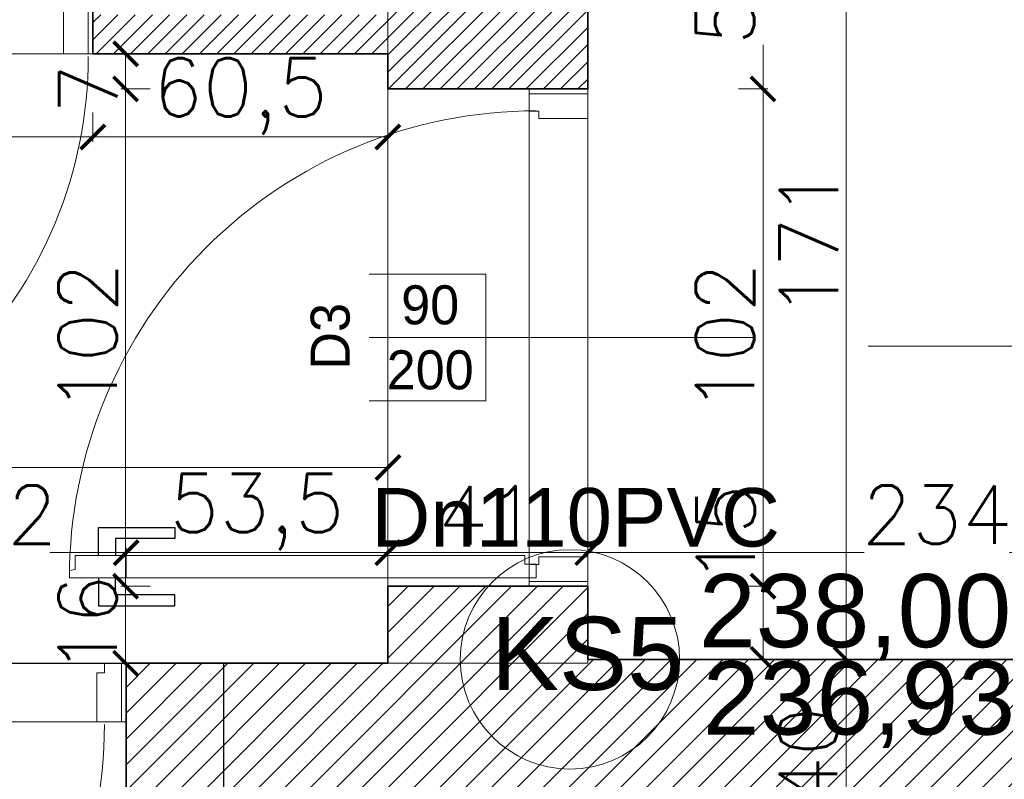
# Model space of a CAD drawing. Header units: millimetres. Extents: x -740 to 33545, y 5178 to 22494.
# Tile 114 of 250: x 9529 to 9731, y 10810 to 10966. Entities that reach past the tile are written whole.
import ezdxf
from ezdxf.lldxf.tags import DXFTag

# ---------------------------------------------------------------- set-up
doc = ezdxf.new("R2010")
doc.units = ezdxf.units.MM
doc.header["$MEASUREMENT"] = 0
doc.layers.get('Defpoints').update_dxf_attribs({"color": 252})
for name, color, linetype, lineweight in [('_IS_EKO_KS_opis', 7, 'Continuous', 15), ('_IS_EKO_KS_Opis_piony', 7, 'Continuous', 15), ('_IS_EKO_opis', 7, 'Continuous', 18), ('A_istniejÄ…ce Ĺ›ciany', 252, 'Continuous', 35), ('A_l.przerywana', 252, 'ICAD_ISO03W100', 9), ('A_opisy', 252, 'Continuous', 15), ('A_projektowane sciany', 252, 'Continuous', 35), ('l.przerywana', 252, 'ICAD_ISO03W100', 5), ('l.wypeĹ‚nien', 252, 'Continuous', 5), ('wymiarowanie', 252, 'Continuous', 9)]:
    doc.layers.add(name, color=color, linetype=linetype, lineweight=lineweight)
doc.layers.add('stolarka', color=252, linetype='Continuous')
doc.layers.add('ULTRA-GASTRO TECHNOLOGIA', color=252, linetype='Continuous')
doc.styles.add('Arial_1', font='arial.ttf')
doc.styles.add('styl2', font='simplex.shx')
doc.styles.add('TEKST WYMIAROWY', font='romans.shx', dxfattribs={"width": 0.6})
tags = doc.linetypes.add('ICAD_ISO03W100', pattern=[30, 12, -18]).pattern_tags.tags
tags[6:7] = [DXFTag(74, 4), DXFTag(75, 0), DXFTag(340, '0'), DXFTag(46, 1.0), DXFTag(50, 0.0), DXFTag(44, 0.0), DXFTag(45, 0.0)]
tags[4:5] = [DXFTag(74, 4), DXFTag(75, 0), DXFTag(340, '0'), DXFTag(46, 1.0), DXFTag(50, 0.0), DXFTag(44, 0.0), DXFTag(45, 0.0)]
doc.dimstyles.new('Skala 1-50', dxfattribs={"dimtxt": 12, "dimasz": 5, "dimexe": 1, "dimexo": 1, "dimgap": 1.5, "dimtad": 1, "dimdec": 1, "dimrnd": 0.5, "dimtxsty": 'styl2', "dimblk": 'ARCHTICK', "dimcen": 5, "dimadec": 0, "dimazin": 0, "dimtfac": 1, "dimtdec": 1, "dimtmove": 1, "dimatfit": 3, "dimldrblk": 'ARCHTICK', "dimfxl": 0, "dimlwd": -1, "dimlwe": -1, "dimarcsym": 0})

# ---------------------------------------------------------------- blocks, each defined once
blk = doc.blocks.new('_ArchTick')
at = {"color": 0, "linetype": 'ByBlock', "const_width": 0.15}
blk.add_lwpolyline([(-0.5, -0.5), (0.5, 0.5)], dxfattribs=at)
blk = doc.blocks.new('*D1263')
at = {"layer": 'Defpoints', "color": 0}
for p in [(9721.12, 11005.32), (9698.22, 10834.32), (9713.4, 10834.32)]:
    blk.add_point(p, dxfattribs=at)
at = {"layer": 'wymiarowanie', "color": 0}
for p, q in [((9703.22, 11005.32), (9697.22, 11005.32)), ((9698.22, 11005.32), (9698.22, 10834.32)), ((9703.22, 10834.32), (9697.22, 10834.32))]:
    blk.add_line(p, q, dxfattribs=at)
at = {"layer": 'wymiarowanie', "color": 0, "xscale": 5, "yscale": 5, "zscale": 5}
for p, rotation in [((9698.22, 11005.32), 90), ((9698.22, 10834.32), 270)]:
    blk.add_blockref('_ArchTick', p, dxfattribs=dict(at, rotation=rotation))
at = {"layer": 'wymiarowanie', "color": 0, "insert": (9690.57, 10919.82), "char_height": 12, "attachment_point": 5, "rotation": 90, "style": 'styl2'}
blk.add_mtext('171', dxfattribs=at)
blk = doc.blocks.new('*D2245')
at = {"layer": 'Defpoints', "color": 0}
for p in [(9713.4, 10834.32), (9698.22, 10794.52), (9713.4, 10794.52)]:
    blk.add_point(p, dxfattribs=at)
at = {"layer": 'wymiarowanie', "color": 0}
for p, q in [((9703.22, 10834.32), (9697.22, 10834.32)), ((9698.22, 10834.32), (9698.22, 10794.52)), ((9703.22, 10794.52), (9697.22, 10794.52))]:
    blk.add_line(p, q, dxfattribs=at)
at = {"layer": 'wymiarowanie', "color": 0, "xscale": 5, "yscale": 5, "zscale": 5}
for p, rotation in [((9698.22, 10834.32), 90), ((9698.22, 10794.52), 270)]:
    blk.add_blockref('_ArchTick', p, dxfattribs=dict(at, rotation=rotation))
at = {"layer": 'wymiarowanie', "color": 0, "insert": (9690.42, 10814.42), "char_height": 12, "attachment_point": 5, "rotation": 90, "style": 'styl2'}
blk.add_mtext('40', dxfattribs=at)
blk = doc.blocks.new('*D2268')
at = {"layer": 'Defpoints', "color": 0}
for p in [(9259.19, 10886.01), (9604.19, 10886.01), (9259.19, 10873.67)]:
    blk.add_point(p, dxfattribs=at)
at = {"layer": 'wymiarowanie', "color": 0}
for p, q in [((9259.19, 10878.67), (9259.19, 10872.67)), ((9604.19, 10878.67), (9604.19, 10872.67)), ((9259.19, 10873.67), (9399.62, 10873.67)), ((9604.19, 10873.67), (9429.04, 10873.67))]:
    blk.add_line(p, q, dxfattribs=at)
at = {"layer": 'wymiarowanie', "color": 0, "xscale": 5, "yscale": 5, "zscale": 5, "rotation": 180}
blk.add_blockref('_ArchTick', (9259.19, 10873.67), dxfattribs=at)
at = {"layer": 'wymiarowanie', "color": 0, "xscale": 5, "yscale": 5, "zscale": 5}
blk.add_blockref('_ArchTick', (9604.19, 10873.67), dxfattribs=at)
at = {"layer": 'wymiarowanie', "color": 0, "insert": (9414.33, 10881.47), "char_height": 12, "attachment_point": 5, "style": 'styl2'}
blk.add_mtext('345', dxfattribs=at)
blk = doc.blocks.new('*D2271')
at = {"layer": 'Defpoints', "color": 0}
for p in [(9645.19, 10856.21), (9604.19, 10833.52), (9645.19, 10834.32)]:
    blk.add_point(p, dxfattribs=at)
at = {"layer": 'wymiarowanie', "color": 0}
for p, q in [((9604.19, 10851.21), (9604.19, 10857.21)), ((9604.19, 10856.21), (9645.19, 10856.21)), ((9645.19, 10851.21), (9645.19, 10857.21))]:
    blk.add_line(p, q, dxfattribs=at)
at = {"layer": 'wymiarowanie', "color": 0, "xscale": 5, "yscale": 5, "zscale": 5, "rotation": 180}
blk.add_blockref('_ArchTick', (9604.19, 10856.21), dxfattribs=at)
at = {"layer": 'wymiarowanie', "color": 0, "xscale": 5, "yscale": 5, "zscale": 5}
blk.add_blockref('_ArchTick', (9645.19, 10856.21), dxfattribs=at)
at = {"layer": 'wymiarowanie', "color": 0, "insert": (9624.69, 10863.86), "char_height": 12, "attachment_point": 5, "style": 'styl2'}
blk.add_mtext('41', dxfattribs=at)
blk = doc.blocks.new('*D2272')
at = {"layer": 'Defpoints', "color": 0}
for p in [(9879.19, 10864.12), (9879.19, 10856.21), (9645.19, 10834.32)]:
    blk.add_point(p, dxfattribs=at)
at = {"layer": 'wymiarowanie', "color": 0}
for p, q in [((9879.19, 10861.21), (9879.19, 10855.21)), ((9645.19, 10851.21), (9645.19, 10857.21)), ((9645.19, 10856.21), (9701.95, 10856.21)), ((9879.19, 10856.21), (9731.77, 10856.21))]:
    blk.add_line(p, q, dxfattribs=at)
at = {"layer": 'wymiarowanie', "color": 0, "xscale": 5, "yscale": 5, "zscale": 5, "rotation": 180}
blk.add_blockref('_ArchTick', (9645.19, 10856.21), dxfattribs=at)
at = {"layer": 'wymiarowanie', "color": 0, "xscale": 5, "yscale": 5, "zscale": 5}
blk.add_blockref('_ArchTick', (9879.19, 10856.21), dxfattribs=at)
at = {"layer": 'wymiarowanie', "color": 0, "insert": (9716.86, 10864.01), "char_height": 12, "attachment_point": 5, "style": 'styl2'}
blk.add_mtext('234', dxfattribs=at)
blk = doc.blocks.new('*D2540')
at = {"layer": 'Defpoints', "color": 0}
for p in [(9543.64, 10964.52), (9451.64, 10962.24), (9543.64, 10941.47)]:
    blk.add_point(p, dxfattribs=at)
at = {"layer": 'wymiarowanie', "color": 0}
for p, q in [((9451.64, 10946.47), (9451.64, 10940.47)), ((9543.64, 10946.47), (9543.64, 10940.47)), ((9451.64, 10941.47), (9543.64, 10941.47))]:
    blk.add_line(p, q, dxfattribs=at)
at = {"layer": 'wymiarowanie', "color": 0, "xscale": 5, "yscale": 5, "zscale": 5, "rotation": 180}
blk.add_blockref('_ArchTick', (9451.64, 10941.47), dxfattribs=at)
at = {"layer": 'wymiarowanie', "color": 0, "xscale": 5, "yscale": 5, "zscale": 5}
blk.add_blockref('_ArchTick', (9543.64, 10941.47), dxfattribs=at)
at = {"layer": 'wymiarowanie', "color": 0, "insert": (9497.64, 10949.27), "char_height": 12, "attachment_point": 5, "style": 'styl2'}
blk.add_mtext('92', dxfattribs=at)
blk = doc.blocks.new('*D2541')
at = {"layer": 'Defpoints', "color": 0}
for p in [(9543.64, 10964.52), (9604.19, 10958.52), (9604.19, 10941.47)]:
    blk.add_point(p, dxfattribs=at)
at = {"layer": 'wymiarowanie', "color": 0}
for p, q in [((9543.64, 10946.47), (9543.64, 10940.47)), ((9604.19, 10946.47), (9604.19, 10940.47)), ((9543.64, 10941.47), (9604.19, 10941.47))]:
    blk.add_line(p, q, dxfattribs=at)
at = {"layer": 'wymiarowanie', "color": 0, "xscale": 5, "yscale": 5, "zscale": 5, "rotation": 180}
blk.add_blockref('_ArchTick', (9543.64, 10941.47), dxfattribs=at)
at = {"layer": 'wymiarowanie', "color": 0, "xscale": 5, "yscale": 5, "zscale": 5}
blk.add_blockref('_ArchTick', (9604.19, 10941.47), dxfattribs=at)
at = {"layer": 'wymiarowanie', "color": 0, "insert": (9573.91, 10949.82), "char_height": 12, "attachment_point": 5, "style": 'styl2'}
blk.add_mtext('60,5', dxfattribs=at)
blk = doc.blocks.new('*D2545')
at = {"layer": 'Defpoints', "color": 0}
for p in [(9550.47, 10856.21), (9448.47, 10833.52), (9550.47, 10833.52)]:
    blk.add_point(p, dxfattribs=at)
at = {"layer": 'wymiarowanie', "color": 0}
for p, q in [((9448.47, 10851.21), (9448.47, 10857.21)), ((9448.47, 10856.21), (9507, 10856.21)), ((9550.47, 10856.21), (9534.77, 10856.21)), ((9550.47, 10851.21), (9550.47, 10857.21))]:
    blk.add_line(p, q, dxfattribs=at)
at = {"layer": 'wymiarowanie', "color": 0, "xscale": 5, "yscale": 5, "zscale": 5, "rotation": 180}
blk.add_blockref('_ArchTick', (9448.47, 10856.21), dxfattribs=at)
at = {"layer": 'wymiarowanie', "color": 0, "xscale": 5, "yscale": 5, "zscale": 5}
blk.add_blockref('_ArchTick', (9550.47, 10856.21), dxfattribs=at)
at = {"layer": 'wymiarowanie', "color": 0, "insert": (9520.89, 10864.01), "char_height": 12, "attachment_point": 5, "style": 'styl2'}
blk.add_mtext('102', dxfattribs=at)
blk = doc.blocks.new('*D2546')
at = {"layer": 'Defpoints', "color": 0}
for p in [(9604.19, 10856.21), (9550.47, 10833.52), (9604.19, 10833.52)]:
    blk.add_point(p, dxfattribs=at)
at = {"layer": 'wymiarowanie', "color": 0}
for p, q in [((9550.47, 10851.21), (9550.47, 10857.21)), ((9550.47, 10856.21), (9604.19, 10856.21)), ((9604.19, 10851.21), (9604.19, 10857.21))]:
    blk.add_line(p, q, dxfattribs=at)
at = {"layer": 'wymiarowanie', "color": 0, "xscale": 5, "yscale": 5, "zscale": 5, "rotation": 180}
blk.add_blockref('_ArchTick', (9550.47, 10856.21), dxfattribs=at)
at = {"layer": 'wymiarowanie', "color": 0, "xscale": 5, "yscale": 5, "zscale": 5}
blk.add_blockref('_ArchTick', (9604.19, 10856.21), dxfattribs=at)
at = {"layer": 'wymiarowanie', "color": 0, "insert": (9577.33, 10864.55), "char_height": 12, "attachment_point": 5, "style": 'styl2'}
blk.add_mtext('53,5', dxfattribs=at)
blk = doc.blocks.new('*D2731')
at = {"layer": 'Defpoints', "color": 0}
for p in [(9645.19, 11005.43), (9645.19, 10951.32), (9681.17, 10951.32)]:
    blk.add_point(p, dxfattribs=at)
at = {"layer": 'wymiarowanie', "color": 0}
for p, q in [((9676.17, 11005.43), (9682.17, 11005.43)), ((9681.17, 11005.43), (9681.17, 10980.77)), ((9681.17, 10951.32), (9681.17, 10960.38)), ((9676.17, 10951.32), (9682.17, 10951.32))]:
    blk.add_line(p, q, dxfattribs=at)
at = {"layer": 'wymiarowanie', "color": 0, "xscale": 5, "yscale": 5, "zscale": 5}
for p, rotation in [((9681.17, 11005.43), 90), ((9681.17, 10951.32), 270)]:
    blk.add_blockref('_ArchTick', p, dxfattribs=dict(at, rotation=rotation))
at = {"layer": 'wymiarowanie', "color": 0, "insert": (9673.37, 10970.57), "char_height": 12, "attachment_point": 5, "rotation": 90, "style": 'styl2'}
blk.add_mtext('54', dxfattribs=at)
blk = doc.blocks.new('*D2732')
at = {"layer": 'Defpoints', "color": 0}
for p in [(9645.19, 10951.32), (9645.19, 10849.32), (9681.17, 10849.32)]:
    blk.add_point(p, dxfattribs=at)
at = {"layer": 'wymiarowanie', "color": 0}
for p, q in [((9676.17, 10951.32), (9682.17, 10951.32)), ((9681.17, 10951.32), (9681.17, 10849.32)), ((9676.17, 10849.32), (9682.17, 10849.32))]:
    blk.add_line(p, q, dxfattribs=at)
at = {"layer": 'wymiarowanie', "color": 0, "xscale": 5, "yscale": 5, "zscale": 5}
for p, rotation in [((9681.17, 10951.32), 90), ((9681.17, 10849.32), 270)]:
    blk.add_blockref('_ArchTick', p, dxfattribs=dict(at, rotation=rotation))
at = {"layer": 'wymiarowanie', "color": 0, "insert": (9673.37, 10900.32), "char_height": 12, "attachment_point": 5, "rotation": 90, "style": 'styl2'}
blk.add_mtext('102', dxfattribs=at)
blk = doc.blocks.new('*D2733')
at = {"layer": 'Defpoints', "color": 0}
for p in [(9645.19, 10849.32), (9663.45, 10834.32), (9681.17, 10834.32)]:
    blk.add_point(p, dxfattribs=at)
at = {"layer": 'wymiarowanie', "color": 0}
for p, q in [((9676.17, 10849.32), (9682.17, 10849.32)), ((9681.17, 10849.32), (9681.17, 10834.32)), ((9676.17, 10834.32), (9682.17, 10834.32))]:
    blk.add_line(p, q, dxfattribs=at)
at = {"layer": 'wymiarowanie', "color": 0, "xscale": 5, "yscale": 5, "zscale": 5}
for p, rotation in [((9681.17, 10849.32), 90), ((9681.17, 10834.32), 270)]:
    blk.add_blockref('_ArchTick', p, dxfattribs=dict(at, rotation=rotation))
at = {"layer": 'wymiarowanie', "color": 0, "insert": (9673.52, 10859.96), "char_height": 12, "attachment_point": 5, "rotation": 90, "style": 'styl2'}
blk.add_mtext('15', dxfattribs=at)
blk = doc.blocks.new('*D2734')
at = {"layer": 'Defpoints', "color": 0}
for p in [(9604.19, 10958.52), (9550.36, 10951.32), (9604.19, 10951.32)]:
    blk.add_point(p, dxfattribs=at)
at = {"layer": 'wymiarowanie', "color": 0}
for p, q in [((9555.36, 10958.52), (9549.36, 10958.52)), ((9550.36, 10958.52), (9550.36, 10951.32)), ((9555.36, 10951.32), (9549.36, 10951.32))]:
    blk.add_line(p, q, dxfattribs=at)
at = {"layer": 'wymiarowanie', "color": 0, "xscale": 5, "yscale": 5, "zscale": 5}
for p, rotation in [((9550.36, 10958.52), 90), ((9550.36, 10951.32), 270)]:
    blk.add_blockref('_ArchTick', p, dxfattribs=dict(at, rotation=rotation))
at = {"layer": 'wymiarowanie', "color": 0, "insert": (9542.71, 10951.32), "char_height": 12, "attachment_point": 5, "rotation": 90, "style": 'styl2'}
blk.add_mtext('7', dxfattribs=at)
blk = doc.blocks.new('*D2735')
at = {"layer": 'Defpoints', "color": 0}
for p in [(9604.19, 10951.32), (9550.36, 10849.32), (9604.19, 10849.32)]:
    blk.add_point(p, dxfattribs=at)
at = {"layer": 'wymiarowanie', "color": 0}
for p, q in [((9555.36, 10951.32), (9549.36, 10951.32)), ((9550.36, 10951.32), (9550.36, 10849.32)), ((9555.36, 10849.32), (9549.36, 10849.32))]:
    blk.add_line(p, q, dxfattribs=at)
at = {"layer": 'wymiarowanie', "color": 0, "xscale": 5, "yscale": 5, "zscale": 5}
for p, rotation in [((9550.36, 10951.32), 90), ((9550.36, 10849.32), 270)]:
    blk.add_blockref('_ArchTick', p, dxfattribs=dict(at, rotation=rotation))
at = {"layer": 'wymiarowanie', "color": 0, "insert": (9542.56, 10900.32), "char_height": 12, "attachment_point": 5, "rotation": 90, "style": 'styl2'}
blk.add_mtext('102', dxfattribs=at)
blk = doc.blocks.new('*D2736')
at = {"layer": 'Defpoints', "color": 0}
for p in [(9604.19, 10849.32), (9550.36, 10833.52), (9604.19, 10833.52)]:
    blk.add_point(p, dxfattribs=at)
at = {"layer": 'wymiarowanie', "color": 0}
for p, q in [((9555.36, 10849.32), (9549.36, 10849.32)), ((9550.36, 10849.32), (9550.36, 10833.52)), ((9555.36, 10833.52), (9549.36, 10833.52))]:
    blk.add_line(p, q, dxfattribs=at)
at = {"layer": 'wymiarowanie', "color": 0, "xscale": 5, "yscale": 5, "zscale": 5}
for p, rotation in [((9550.36, 10849.32), 90), ((9550.36, 10833.52), 270)]:
    blk.add_blockref('_ArchTick', p, dxfattribs=dict(at, rotation=rotation))
at = {"layer": 'wymiarowanie', "color": 0, "insert": (9542.56, 10841.42), "char_height": 12, "attachment_point": 5, "rotation": 90, "style": 'styl2'}
blk.add_mtext('16', dxfattribs=at)

msp = doc.modelspace()

# ---------------------------------------------------------------- hatches: boundary and pattern name
at = {"layer": 'l.wypeĹ‚nien'}
h = msp.add_hatch(dxfattribs=at)
h.set_pattern_fill('ANSI31', color=256, scale=20, style=0)
h.paths.add_polyline_path([(9094.19, 10833.52), (9094.19, 11054.32), (9235.19, 11054.32), (9235.19, 11066.32), (9077.19, 11066.32), (9077.19, 11054.32), (9082.19, 11054.32), (9082.19, 10946.52), (9077.19, 10946.52), (9077.19, 10938.52), (9082.19, 10938.52), (9082.19, 10833.52), (9094.19, 10833.52)])
h.paths.add_polyline_path([(9384.19, 10958.52), (9451.64, 10958.52), (9451.64, 10966.52), (9392.19, 10966.52), (9392.19, 11081.52), (9604.19, 11081.52), (9604.19, 11089.52), (9392.19, 11089.52), (9392.19, 11094.52), (9384.19, 11094.52)])
h.paths.add_polyline_path([(9612.19, 11005.43), (9645.19, 11005.43), (9645.19, 10990.32), (9645.19, 10978.32), (9645.19, 10951.32), (9604.19, 10951.32), (9604.19, 10958.52), (9543.64, 10958.52), (9543.64, 10966.52), (9604.19, 10966.52), (9604.19, 11018.43), (9612.19, 11018.43)])
h.paths.add_polyline_path([(8932.19, 11054.32), (8975.19, 11054.32), (8975.19, 11066.32), (8932.19, 11066.32)])
h.paths.add_polyline_path([(8932.19, 10938.52), (8985.19, 10938.52), (8985.19, 10946.52), (8932.19, 10946.52)])
h = msp.add_hatch(dxfattribs=at)
h.set_pattern_fill('ANSI31', color=256, scale=30, style=0)
h.paths.add_polyline_path([(8887.19, 10284.84), (8887.19, 10539.8), (8932.19, 10539.8), (8932.19, 10402.52), (9059.57, 10402.52), (9368.19, 10402.52), (9394.23, 10402.52), (9416.72, 10402.52), (9416.72, 10359.34), (9405.31, 10359.34), (9376.25, 10359.34), (8932.19, 10359.34), (8932.19, 10284.84)])
h.paths.add_polyline_path([(9871.19, 10801.99), (9871.19, 10791.99), (9878.23, 10791.99), (9890.23, 10791.99), (10052.23, 10791.99), (10052.23, 10564.52), (10066.23, 10564.52), (10066.23, 10706), (10066.23, 10711.93), (10066.23, 10711.98), (10066.23, 10728.73), (10066.23, 10765.23), (10066.23, 10776), (10066.23, 10781.93), (10066.23, 10781.98), (10066.23, 10781.93), (10066.23, 10776), (10066.22, 10776), (10066.23, 10781.93), (10066.23, 10781.98), (10066.23, 10791.99), (10125.49, 10791.99), (10125.49, 10808.08), (10125.49, 10819.93), (10125.49, 10834.32), (10058.81, 10834.32), (9924.19, 10834.32), (9924.19, 10862.32), (9879.19, 10862.32), (9879.19, 10834.32), (9871.19, 10834.32), (9871.19, 10801.99)])
h.paths.add_polyline_path([(9570.47, 10794.52), (9731.23, 10794.52), (9731.23, 10731.52), (9748.23, 10731.52), (9748.23, 10793.99), (9768.19, 10793.99), (9768.19, 10801.99), (9781.19, 10801.99), (9781.19, 10834.32), (9769.78, 10834.32), (9645.19, 10834.32), (9645.19, 10833.52), (9604.19, 10833.52), (9570.47, 10833.52)])
h.paths.add_polyline_path([(9394.23, 10794.52), (9428.47, 10794.52), (9428.47, 10833.52), (9388.19, 10833.52), (9388.19, 10794.52), (9394.23, 10794.52)])
h.paths.add_polyline_path([(9428.47, 10794.52), (9428.47, 10833.52), (9448.47, 10833.52), (9448.47, 10794.52)])
h.paths.add_polyline_path([(9550.47, 10794.52), (9570.47, 10794.52), (9570.47, 10833.52), (9550.47, 10833.52)])
h.paths.add_polyline_path([(9368.19, 10794.52), (9388.19, 10794.52), (9388.19, 10833.52), (9368.19, 10833.52)])
h.paths.add_polyline_path([(9604.19, 10833.52), (9604.19, 10849.32), (9645.19, 10849.32), (9645.19, 10833.52)])
h.paths.add_polyline_path([(9368.19, 10422.52), (9368.19, 10402.52), (9394.23, 10402.52), (9394.23, 10422.52)])
h.paths.add_polyline_path([(9368.19, 10774.52), (9394.23, 10774.52), (9394.23, 10794.52), (9368.19, 10794.52)])

# ---------------------------------------------------------------- linework, layer by layer
at = {"layer": '_IS_EKO_KS_opis', "ltscale": 0.5}
msp.add_line((9731.24, 10834.32), (9664.05, 10834.32), dxfattribs=at)
at = {"layer": '_IS_EKO_KS_Opis_piony'}
msp.add_circle((9641.55, 10834.32), 22.5, dxfattribs=at)
at = {"layer": 'A_istniejÄ…ce Ĺ›ciany'}
msp.add_line((9550.47, 10794.52), (9550.47, 10833.52), dxfattribs=at)
for points in [[(9604.19, 10833.52), (9604.19, 10849.32)], [(9604.19, 10849.32), (9645.19, 10849.32)], [(9645.19, 10834.32), (9645.19, 10849.32)], [(9604.19, 10833.52), (9550.47, 10833.52)], [(9769.78, 10834.32), (9645.19, 10834.32)]]:
    msp.add_lwpolyline(points, dxfattribs=at)
at = {"layer": 'A_l.przerywana', "ltscale": 0.3}
for points in [[(9543.64, 10958.52), (9543.64, 10970.52), (9451.64, 10970.52), (9451.64, 10958.52)], [(9645.19, 10849.32), (9633.19, 10849.32), (9633.19, 10951.32), (9645.19, 10951.32)], [(9550.47, 10833.52), (9550.47, 10821.52), (9448.47, 10821.52), (9448.47, 10833.52)]]:
    msp.add_lwpolyline(points, close=True, dxfattribs=at)
at = {"layer": 'A_l.przerywana', "lineweight": 30, "ltscale": 0.3}
msp.add_lwpolyline([(9428.47, 10833.52), (9570.47, 10833.52), (9570.47, 10794.52), (9428.47, 10794.52)], close=True, dxfattribs=at)
at = {"layer": 'A_projektowane sciany'}
for p, q in [((9645.19, 11005.43), (9645.19, 10951.32)), ((9543.64, 10958.52), (9543.64, 10970.52)), ((9604.19, 10958.52), (9543.64, 10958.52))]:
    msp.add_line(p, q, dxfattribs=at)
msp.add_lwpolyline([(9604.19, 10958.52), (9604.19, 10951.32), (9645.19, 10951.32)], dxfattribs=at)
at = {"layer": 'stolarka'}
for points in [[(9544.82, 10855.6), (9544.82, 10861.4), (9560.48, 10861.4), (9560.48, 10859.08), (9548.3, 10859.08), (9548.3, 10855.6)], [(9544.82, 10851.07), (9544.82, 10845.27), (9560.48, 10845.27), (9560.48, 10847.59), (9548.3, 10847.59), (9548.3, 10851.07)]]:
    msp.add_lwpolyline(points, dxfattribs=at)
at = {"layer": 'stolarka', "lineweight": 9}
msp.add_lwpolyline([(9634.59, 10853.86), (9634.59, 10851.07), (9538.82, 10851.07), (9538.83, 10852.58), (9539.98, 10852.76), (9539.98, 10855.6), (9632.28, 10855.6), (9632.28, 10853.86), (9634.59, 10853.86)], dxfattribs=at)
at = {"layer": 'stolarka', "linetype": 'ICAD_ISO03W100', "lineweight": 13, "ltscale": 0.3}
for centre, radius, start, end in [((9453.33, 10957.99), 89.35, 269.9469, 359.9997), ((9634.59, 10851.07), 95.77, 90.0003, 180.0531), ((9450.22, 10820.95), 95.77, 269.9469, 359.9997)]:
    msp.add_arc(centre, radius, start, end, dxfattribs=at)
at = {"layer": 'ULTRA-GASTRO TECHNOLOGIA', "linetype": 'Continuous', "lineweight": 13}
for points in [[(9537.64, 10968.55), (9539.15, 10968.55), (9539.15, 10970.52), (9542.69, 10970.52), (9542.69, 10958.52), (9537.64, 10958.52), (9537.64, 10968.55)], [(9635.16, 10945.27), (9635.16, 10946.79), (9633.19, 10946.79), (9633.19, 10950.32), (9645.19, 10950.32), (9645.19, 10945.27), (9635.16, 10945.27)], [(9635.16, 10855.32), (9635.16, 10853.81), (9633.19, 10853.81), (9633.19, 10850.27), (9645.19, 10850.27), (9645.19, 10855.32), (9635.16, 10855.32)], [(9544.47, 10831.55), (9545.99, 10831.55), (9545.99, 10833.52), (9549.52, 10833.52), (9549.52, 10821.52), (9544.47, 10821.52), (9544.47, 10831.55)]]:
    msp.add_lwpolyline(points, dxfattribs=at)
at = {"layer": 'wymiarowanie'}
msp.add_lwpolyline([(9702.72, 10898.54), (9829.97, 10898.54), (9829.97, 10835.21)], dxfattribs=at)

# ---------------------------------------------------------------- texts
at = {"layer": '_IS_EKO_KS_opis', "style": 'Arial_1'}
msp.add_text('Dn110PVC', height=12, dxfattribs=at).set_placement((9600.79, 10857.46))
at = {"layer": '_IS_EKO_KS_Opis_piony', "insert": (9625.32, 10843.04), "char_height": 15, "width": 90.8909, "attachment_point": 1, "style": 'TEKST WYMIAROWY'}
msp.add_mtext('\\fArial|b0|i0|c0|p0;\\W1;KS5', dxfattribs=at)
at = {"layer": '_IS_EKO_opis', "style": 'Arial_1'}
for s, p in [('238,00', (9668.03, 10836.81)), ('236,93', (9668.82, 10818.9))]:
    msp.add_text(s, height=15, dxfattribs=at).set_placement(p)
at = {"layer": 'wymiarowanie', "insert": (2065.54, 10895.53), "char_height": 12, "width": 621.5287, "attachment_point": 1}
msp.add_mtext('\\pi621.52874;{\\fCentury Gothic|b0|i0|c238|p34;}\\P{\\fCentury Gothic|b0|i0|c238|p34;Daszek szklany systemowy o wym. 200 x 120 cm wykonany ze szkła }{\\fCentury Gothic|b0|i0|c238|p34;bezpiecznego 6.6.3 ESG/VSG}\\P{\\fCentury Gothic|b0|i0|c238|p34;mocowany na wspornikach w konstrukcji stalowej }\\P{\\fCentury Gothic|b0|i0|c238|p34;ocynkowancy i malowanych proszkowo w kolorze RAL 7016}', dxfattribs=at)

# ---------------------------------------------------------------- dimensions: what is measured, and where the dimension line sits
at = {"layer": 'wymiarowanie'}
for base, p1, p2, picture, middle in [((9681.17, 10951.32), (9645.19, 11005.43), (9645.19, 10951.32), '*D2731', (9681.17, 10970.57)), ((9550.36, 10951.32), (9604.19, 10958.52), (9604.19, 10951.32), '*D2734', (9550.36, 10951.32)), ((9681.17, 10834.32), (9645.19, 10849.32), (9663.45, 10834.32), '*D2733', (9681.17, 10859.96)), ((9550.36, 10833.52), (9604.19, 10849.32), (9604.19, 10833.52), '*D2736', (9550.36, 10841.42))]:
    dim = msp.add_linear_dim(base=base, p1=p1, p2=p2, angle=90, dimstyle='Skala 1-50', dxfattribs=at)
    dim.commit()
    dim.dimension.update_dxf_attribs({"geometry": picture, "text_midpoint": middle, "dimtype": 160})
for base, p1, p2, picture, middle in [((9698.22, 10834.32), (9721.12, 11005.32), (9713.4, 10834.32), '*D1263', (9690.57, 10919.82)), ((9681.17, 10849.32), (9645.19, 10951.32), (9645.19, 10849.32), '*D2732', (9673.37, 10900.32)), ((9698.22, 10794.52), (9713.4, 10834.32), (9713.4, 10794.52), '*D2245', (9690.42, 10814.42))]:
    dim = msp.add_linear_dim(base=base, p1=p1, p2=p2, angle=90, dimstyle='Skala 1-50', dxfattribs=at)
    dim.commit()
    dim.dimension.update_dxf_attribs({"geometry": picture, "text_midpoint": middle})
for base, p1, p2, picture, middle in [((9543.64, 10941.47), (9451.64, 10962.24), (9543.64, 10964.52), '*D2540', (9497.64, 10949.27)), ((9604.185463, 10941.473355), (9543.635457, 10964.522895), (9604.185463, 10958.522895), '*D2541', (9573.91046, 10949.819355)), ((9604.19, 10856.21), (9550.47, 10833.52), (9604.19, 10833.52), '*D2546', (9577.33, 10864.55)), ((9645.19, 10856.21), (9604.19, 10833.52), (9645.19, 10834.32), '*D2271', (9624.69, 10863.86))]:
    dim = msp.add_linear_dim(base=base, p1=p1, p2=p2, dimstyle='Skala 1-50', dxfattribs=at)
    dim.commit()
    dim.dimension.update_dxf_attribs({"geometry": picture, "text_midpoint": middle})
for base, p1, p2, picture, middle in [((9550.47, 10856.21), (9448.47, 10833.52), (9550.47, 10833.52), '*D2545', (9520.89, 10856.21)), ((9879.19, 10856.21), (9645.19, 10834.32), (9879.19, 10864.12), '*D2272', (9716.86, 10856.21))]:
    dim = msp.add_linear_dim(base=base, p1=p1, p2=p2, dimstyle='Skala 1-50', dxfattribs=at)
    dim.commit()
    dim.dimension.update_dxf_attribs({"geometry": picture, "text_midpoint": middle, "dimtype": 160})

# ---------------------------------------------------------------- next in the draw order: texts
at = {"layer": 'A_opisy', "ltscale": 0.3, "insert": (9611.27, 10900.32), "char_height": 8, "width": 26, "attachment_point": 5, "bg_fill": 2}
msp.add_mtext('\\pi3.19200;{\\fCentury Gothic|b0|i0|c238|p0;90}\\P{\\fCentury Gothic|b0|i0|c238|p0;200}', dxfattribs=at)

# ---------------------------------------------------------------- next in the draw order: linework, layer by layer
at = {"layer": 'A_opisy'}
msp.add_line((9679.27, 10900.32), (9624.27, 10900.32), dxfattribs=at)
at = {"layer": 'A_opisy', "lineweight": 30, "ltscale": 0.3}
msp.add_lwpolyline([(9585.27, 10887.32), (9585.27, 10913.32), (9598.27, 10913.32), (9598.27, 10887.32)], close=True, dxfattribs=at)
at = {"layer": 'A_opisy', "ltscale": 0.3}
for points in [[(9598.27, 10913.32), (9624.27, 10913.32), (9624.27, 10900.32), (9598.27, 10900.32)], [(9598.27, 10900.32), (9624.27, 10900.32), (9624.27, 10887.32), (9598.27, 10887.32)]]:
    msp.add_lwpolyline(points, close=True, dxfattribs=at)
at = {"layer": 'l.przerywana', "ltscale": 0.3}
msp.add_lwpolyline([(9604.19, 10971.32), (9645.19, 10971.32), (9645.19, 10833.52), (9604.19, 10833.52)], close=True, dxfattribs=at)

# ---------------------------------------------------------------- next in the draw order: dimensions: what is measured, and where the dimension line sits
at = {"layer": 'wymiarowanie'}
dim = msp.add_linear_dim(base=(9259.19, 10873.67), p1=(9604.19, 10886.01), p2=(9259.19, 10886.01), dimstyle='Skala 1-50', dxfattribs=at)
dim.commit()
dim.dimension.update_dxf_attribs({"geometry": '*D2268', "text_midpoint": (9414.33, 10873.67), "dimtype": 160})

# ---------------------------------------------------------------- next in the draw order: texts
at = {"layer": 'A_opisy', "ltscale": 0.3, "insert": (9592.39, 10900.58), "char_height": 8, "width": 26, "attachment_point": 5, "rotation": 90, "bg_fill": 2}
msp.add_mtext('{\\fCentury Gothic|b0|i0|c238|p0;D3}', dxfattribs=at)

# ---------------------------------------------------------------- next in the draw order: dimensions: what is measured, and where the dimension line sits
at = {"layer": 'wymiarowanie'}
dim = msp.add_linear_dim(base=(9550.36, 10849.32), p1=(9604.19, 10951.32), p2=(9604.19, 10849.32), angle=90, dimstyle='Skala 1-50', dxfattribs=at)
dim.commit()
dim.dimension.update_dxf_attribs({"geometry": '*D2735', "text_midpoint": (9542.56, 10900.32)})

doc.saveas('drawing.dxf')
